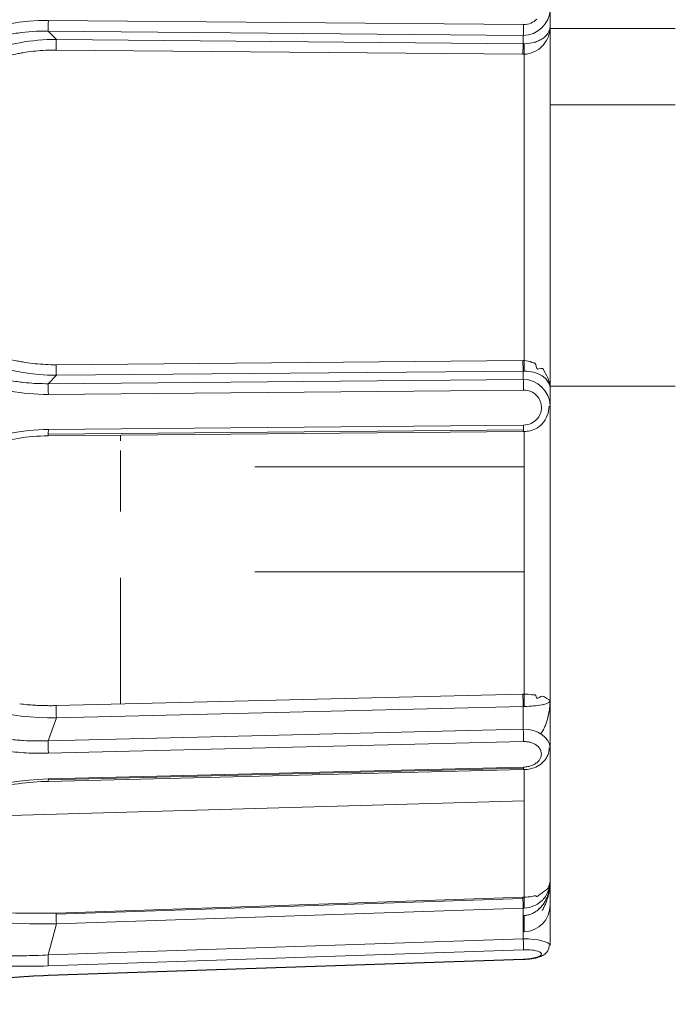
# Model space of a CAD drawing. Extents: x 0 to 283, y -463 to 196.
# Tile 8 of 35: x 150.6 to 152.43, y 104.58 to 107.34. Entities that reach past the tile are written whole.
import ezdxf

# ---------------------------------------------------------------- set-up
doc = ezdxf.new("R2010")
doc.units = 0
doc.layers.get('DEFPOINTS').update_dxf_attribs({"linetype": 'CONTINUOUS'})
doc.layers.add('DIM', color=7, linetype='CONTINUOUS')
doc.layers.add('TANGENT EDGES', color=7, linetype='CONTINUOUS', lineweight=0)
doc.layers.add('VISIBLE', color=255, linetype='CONTINUOUS', lineweight=0)
doc.styles.add('SANSSERIF', font='sanss___.ttf')
doc.dimstyles.new('ISO-25$0', dxfattribs={"dimtxt": 2.5, "dimasz": 2.5, "dimexe": 1.25, "dimexo": 1, "dimgap": 0.6, "dimtad": 1, "dimdec": 1, "dimzin": 9, "dimdsep": 46, "dimtxsty": 'SANSSERIF', "dimcen": 0.75, "dimadec": 1, "dimazin": 0, "dimtfac": 1, "dimtdec": 1, "dimtmove": 0, "dimatfit": 3, "dimfxl": 1, "dimarcsym": 0})

# ---------------------------------------------------------------- blocks, each defined once
blk = doc.blocks.new('*D34')
at = {"layer": 'DEFPOINTS', "color": 0, "transparency": 16777216}
for p in [(153.058, 106.8119), (146.908, 89.1369), (153.058, 68.5976)]:
    blk.add_point(p, dxfattribs=at)
at = {"layer": 'DIM', "color": 0, "lineweight": -2, "transparency": 16777216}
for p, q in [((153.058, 105.8119), (153.058, 67.3476)), ((146.908, 88.1369), (146.908, 67.3476)), ((144.408, 68.5976), (134.2951, 68.5976)), ((153.058, 68.5976), (146.908, 68.5976)), ((155.558, 68.5976), (158.058, 68.5976))]:
    blk.add_line(p, q, dxfattribs=at)
at = {"layer": 'DIM', "color": 0, "transparency": 16777216}
for points in [[(144.408, 69.0142), (144.408, 68.1809), (146.908, 68.5976)], [(155.558, 69.0142), (155.558, 68.1809), (153.058, 68.5976)]]:
    blk.add_solid(points, dxfattribs=at)
at = {"layer": 'DIM', "color": 0, "transparency": 16777216, "insert": (138.1015, 70.487), "char_height": 2.5, "attachment_point": 5, "style": 'SANSSERIF'}
blk.add_mtext('24.6', dxfattribs=at)

msp = doc.modelspace()

# ---------------------------------------------------------------- linework, layer by layer
at = {"layer": 'TANGENT EDGES'}
for p, q in [((152.0088, 107.3226), (150.6809, 107.3344)), ((150.6801, 107.3045), (152.008, 107.2925)), ((150.6801, 107.3045), (150.7034, 107.2811)), ((152.008, 107.2925), (152.008, 107.2693)), ((150.7034, 107.2811), (152.008, 107.2693)), ((152.0106, 107.2693), (152.008, 107.2693)), ((152.0071, 107.2399), (150.7025, 107.2517)), ((152.0106, 107.2399), (152.0071, 107.2399)), ((152.0106, 106.3839), (152.0106, 107.2399)), ((152.433, 107.0987), (152.083, 107.0987)), ((150.7025, 106.3721), (152.0071, 106.3839)), ((152.008, 106.3545), (150.7034, 106.3427)), ((152.008, 106.3545), (152.008, 106.3313)), ((152.008, 106.3545), (152.0106, 106.3545)), ((150.7034, 106.3427), (150.6801, 106.3193)), ((150.6801, 106.3193), (152.008, 106.3313)), ((150.6801, 106.3193), (150.6809, 106.2952)), ((150.6809, 106.2894), (152.0088, 106.3012)), ((152.0086, 106.1901), (150.6807, 106.1781)), ((152.0088, 106.2037), (150.6809, 106.1914)), ((152.0106, 105.7938), (151.258, 105.7938)), ((152.008, 105.4173), (150.7034, 105.3851)), ((150.7034, 105.3851), (150.6801, 105.3213)), ((152.008, 105.3541), (150.6801, 105.3213)), ((152.0088, 105.3191), (150.6809, 105.2865)), ((150.6809, 105.2147), (152.0088, 105.2477)), ((152.0088, 105.2452), (150.6809, 105.2124)), ((152.0106, 105.1535), (152.0106, 105.2408)), ((152.0106, 105.1535), (150.3168, 105.105)), ((152.0106, 104.8842), (152.0106, 105.1535)), ((150.7025, 104.84), (152.0071, 104.8841)), ((150.7026, 104.8367), (152.0071, 104.8808)), ((152.008, 104.8538), (150.7034, 104.8098)), ((152.0106, 104.8331), (152.0106, 104.7873)), ((150.7034, 104.8098), (150.6801, 104.7227)), ((152.008, 104.7675), (150.6801, 104.7227)), ((150.6809, 104.6923), (152.0088, 104.737)), ((150.6801, 104.7227), (150.6809, 104.6923)), ((152.0088, 104.7109), (150.6809, 104.666)), ((150.6809, 104.6653), (150.6809, 104.6653))]:
    msp.add_line(p, q, dxfattribs=at)
for centre, major_axis, ratio, start_param, end_param in [((150.6801, 107.3286), (0.0002, 0.025), 0.033713, 3.403547, 4.945929), ((152.008, 107.3166), (-0.0002, -0.025), 0.033719, 0.261952, 1.814869), ((150.7028, 106.7619), (-0.5261, 0.0615), 0.980084, -1.457874, -1.263151), ((150.7034, 107.257), (0.0002, 0.025), 0.033751, 0.262533, 1.570449), ((152.008, 107.2452), (0.0002, 0.025), 0.03375, 0.261954, 1.783195), ((152.0114, 107.2452), (-0.0006, 0.025), 0.041128, 0.262747, 1.569765), ((152.0114, 107.2452), (0.0006, -0.025), 0.041115, -1.571829, -1.358874), ((152.008, 106.3786), (-0.0002, 0.025), 0.03375, 1.357446, 2.879641), ((152.0114, 106.3786), (-0.0006, -0.025), 0.041115, -1.782722, -0.261863), ((150.7034, 106.3668), (0.0002, -0.025), 0.033749, -1.784849, -0.26197), ((152.008, 106.3072), (0.0002, -0.025), 0.033719, 1.326727, 2.879641), ((152.008, 106.2106), (0.0002, -0.025), 0.033719, 0.000829, 0.611013), ((152.008, 106.2106), (0.0002, -0.025), 0.033719, 0.611013, 1.290966), ((150.6801, 106.1986), (0.0002, -0.025), 0.033719, 0.000087, 0.610795), ((152.008, 105.435), (-0.0006, 0.025), 0.024706, 0.833695, 2.355889), ((152.0114, 105.435), (0, -0.025), 0.048157, -2.306592, -0.785641), ((150.7034, 105.4027), (0.0006, -0.025), 0.024708, -2.308496, -0.785517), ((152.008, 105.3364), (0.0006, -0.025), 0.024692, -4.712998, -3.926838), ((152.0079, 105.3368), (0.0006, -0.0259), 0.024683, 0.816983, 1.556217), ((152.008, 105.2657), (0.0006, -0.025), 0.024686, 0.000305, 0.610833), ((150.6801, 105.233), (0.0006, -0.0251), 0.024684, 0.000779, 0.609003), ((152.008, 104.8603), (-0.0008, 0.025), 0.009043, 0.310249, 0.610516), ((152.008, 104.8603), (-0.0008, 0.025), 0.009043, 0.610516, 1.832443), ((152.0114, 104.8604), (0.0006, -0.025), 0.042289, -2.830924, -1.310065), ((150.7034, 104.8162), (0.0008, -0.025), 0.009043, -2.530277, -1.309365), ((152.008, 104.761), (0.0008, -0.025), 0.009036, 0.27953, 1.832443)]:
    msp.add_ellipse(centre, major_axis=major_axis, ratio=ratio, start_param=start_param, end_param=end_param, dxfattribs=at)
for points, knots in [([(150.1523, 106.8431), (150.1521, 106.9719), (150.2013, 107.0955), (150.3996, 107.2834), (150.5336, 107.335), (150.6809, 107.3344)], [0, 0, 0, 0, 0.5, 0.5, 1, 1, 1, 1]), ([(150.293, 107.1452), (150.2995, 107.1522), (150.306, 107.1588), (150.3123, 107.1649), (150.3155, 107.168), (150.3186, 107.1709), (150.3217, 107.1737), (150.3232, 107.1752), (150.3248, 107.1766), (150.3263, 107.1779), (150.3278, 107.1793), (150.3293, 107.1806), (150.3309, 107.1819), (150.3324, 107.1832), (150.3338, 107.1845), (150.3353, 107.1858), (150.3368, 107.187), (150.3383, 107.1882), (150.3397, 107.1894), (150.3405, 107.19), (150.3412, 107.1906), (150.3419, 107.1912), (150.3426, 107.1918), (150.3433, 107.1924), (150.3441, 107.193), (150.3448, 107.1935), (150.3455, 107.1941), (150.3462, 107.1947), (150.3469, 107.1952), (150.3476, 107.1958), (150.3483, 107.1963), (150.3497, 107.1974), (150.3511, 107.1985), (150.3525, 107.1996), (150.3538, 107.2006), (150.3552, 107.2017), (150.3565, 107.2027), (150.3601, 107.2053), (150.3637, 107.208), (150.3674, 107.2106), (150.3711, 107.2132), (150.3749, 107.2158), (150.3787, 107.2183), (150.3826, 107.2208), (150.3865, 107.2234), (150.3905, 107.2258), (150.3944, 107.2283), (150.3985, 107.2308), (150.4026, 107.2332), (150.4047, 107.2344), (150.4067, 107.2356), (150.4088, 107.2368), (150.4109, 107.2379), (150.4131, 107.2391), (150.4152, 107.2403), (150.4173, 107.2414), (150.4195, 107.2426), (150.4216, 107.2437), (150.4238, 107.2449), (150.426, 107.246), (150.4282, 107.2471), (150.4326, 107.2494), (150.4371, 107.2515), (150.4416, 107.2537), (150.4455, 107.2555), (150.4494, 107.2573), (150.4535, 107.2591), (150.4576, 107.2609), (150.4618, 107.2627), (150.4662, 107.2645), (150.4706, 107.2663), (150.475, 107.268), (150.4797, 107.2698), (150.4843, 107.2715), (150.489, 107.2732), (150.4939, 107.2749), (150.4988, 107.2766), (150.5038, 107.2782), (150.509, 107.2798), (150.5141, 107.2814), (150.5194, 107.283), (150.5248, 107.2845), (150.5356, 107.2875), (150.547, 107.2903), (150.5589, 107.2928), (150.5708, 107.2953), (150.5833, 107.2975), (150.5962, 107.2993), (150.6221, 107.3029), (150.6502, 107.3049), (150.6801, 107.3045)], [0.5, 0.5, 0.5, 0.5, 0.5357143, 0.5357143, 0.5357143, 0.5535714, 0.5535714, 0.5535714, 0.5625, 0.5625, 0.5625, 0.5714286, 0.5714286, 0.5714286, 0.5803571, 0.5803571, 0.5803571, 0.5892857, 0.5892857, 0.5892857, 0.59375, 0.59375, 0.59375, 0.5982143, 0.5982143, 0.5982143, 0.6026786, 0.6026786, 0.6026786, 0.6071429, 0.6071429, 0.6071429, 0.6160714, 0.6160714, 0.6160714, 0.625, 0.625, 0.625, 0.6428571, 0.6428571, 0.6428571, 0.6607143, 0.6607143, 0.6607143, 0.6785714, 0.6785714, 0.6785714, 0.6964286, 0.6964286, 0.6964286, 0.7053571, 0.7053571, 0.7053571, 0.7142857, 0.7142857, 0.7142857, 0.7232143, 0.7232143, 0.7232143, 0.7321429, 0.7321429, 0.7321429, 0.75, 0.75, 0.75, 0.7678571, 0.7678571, 0.7678571, 0.7857143, 0.7857143, 0.7857143, 0.8035714, 0.8035714, 0.8035714, 0.8214286, 0.8214286, 0.8214286, 0.8392857, 0.8392857, 0.8392857, 0.8571429, 0.8571429, 0.8571429, 0.8928571, 0.8928571, 0.8928571, 0.9285714, 0.9285714, 0.9285714, 1, 1, 1, 1]), ([(150.6027, 107.2429), (150.5985, 107.2422), (150.5943, 107.2413), (150.5901, 107.2405), (150.5811, 107.2386), (150.5721, 107.2365), (150.5633, 107.2342), (150.5545, 107.2319), (150.5457, 107.2293), (150.537, 107.2265), (150.5284, 107.2238), (150.5198, 107.2207), (150.5113, 107.2175)], [0.1262014, 0.1262014, 0.1262014, 0.1262014, 0.1428571, 0.1428571, 0.1428571, 0.1785714, 0.1785714, 0.1785714, 0.2142857, 0.2142857, 0.2142857, 0.25, 0.25, 0.25, 0.25]), ([(150.2032, 106.8084), (150.2032, 106.7809), (150.2052, 106.7356), (150.232, 106.6477), (150.2451, 106.6152), (150.2743, 106.5646), (150.2857, 106.5474), (150.3055, 106.5218), (150.3126, 106.5133), (150.3278, 106.4964), (150.3385, 106.4855), (150.4395, 106.3896), (150.5719, 106.342), (150.7034, 106.3427)], [0, 0, 0, 0, 0.25, 0.25, 0.375, 0.375, 0.4375, 0.4375, 0.46875, 0.46875, 0.5, 0.5, 1, 1, 1, 1]), ([(150.6801, 106.3193), (150.6719, 106.3192), (150.659, 106.3192), (150.6325, 106.3207), (150.6226, 106.3215), (150.6059, 106.3234), (150.6001, 106.3241), (150.5879, 106.3259), (150.5786, 106.3274), (150.5595, 106.3309), (150.5437, 106.3344), (150.5198, 106.3409), (150.5077, 106.3445), (150.4955, 106.3486), (150.4874, 106.3515), (150.4861, 106.3519), (150.4243, 106.3753), (150.3858, 106.3998), (150.3471, 106.4281), (150.3373, 106.4362), (150.3267, 106.4454), (150.3238, 106.448), (150.3205, 106.4511), (150.3195, 106.4519), (150.3179, 106.4534), (150.3204, 106.4511), (150.2011, 106.5629), (150.1756, 106.694), (150.1756, 106.7808)], [0, 0, 0, 0, 0.0625, 0.0625, 0.09375, 0.09375, 0.109375, 0.109375, 0.125, 0.125, 0.1875, 0.1875, 0.21875, 0.234375, 0.234375, 0.25, 0.25, 0.375, 0.375, 0.4375, 0.4375, 0.46875, 0.46875, 0.484375, 0.484375, 0.5, 0.5, 1, 1, 1, 1]), ([(150.51, 106.4068), (150.5184, 106.4036), (150.5269, 106.4005), (150.5356, 106.3977), (150.5442, 106.3949), (150.5529, 106.3924), (150.5618, 106.39), (150.5706, 106.3877), (150.5796, 106.3856), (150.5887, 106.3837), (150.5927, 106.3828), (150.5968, 106.382), (150.6009, 106.3813)], [0.75, 0.75, 0.75, 0.75, 0.7857143, 0.7857143, 0.7857143, 0.8214286, 0.8214286, 0.8214286, 0.8571429, 0.8571429, 0.8571429, 0.873172, 0.873172, 0.873172, 0.873172]), ([(150.2032, 105.7561), (150.2032, 105.7324), (150.2052, 105.6938), (150.232, 105.6211), (150.2451, 105.5946), (150.2743, 105.5539), (150.2857, 105.5402), (150.3055, 105.5199), (150.3126, 105.5132), (150.3278, 105.5), (150.3385, 105.4915), (150.4395, 105.4171), (150.5719, 105.3833), (150.7034, 105.3851)], [0, 0, 0, 0, 0.25, 0.25, 0.375, 0.375, 0.4375, 0.4375, 0.46875, 0.46875, 0.5, 0.5, 1, 1, 1, 1]), ([(150.1756, 105.6808), (150.1756, 105.6055), (150.2011, 105.4973), (150.3204, 105.413), (150.3179, 105.4147), (150.3195, 105.4136), (150.3205, 105.4129), (150.3238, 105.4106), (150.3267, 105.4087), (150.3373, 105.4018), (150.3471, 105.3957), (150.3858, 105.3748), (150.4243, 105.3569), (150.4861, 105.3409), (150.4874, 105.3406), (150.4955, 105.3386), (150.5077, 105.3359), (150.5198, 105.3335), (150.5437, 105.3292), (150.5595, 105.3269), (150.5786, 105.3248), (150.5879, 105.3239), (150.6001, 105.3228), (150.6059, 105.3224), (150.6226, 105.3214), (150.6325, 105.3211), (150.659, 105.3206), (150.6719, 105.321), (150.6801, 105.3213)], [-1, -1, -1, -1, -0.5, -0.5, -0.484375, -0.484375, -0.46875, -0.46875, -0.4375, -0.4375, -0.375, -0.375, -0.25, -0.25, -0.234375, -0.234375, -0.21875, -0.1875, -0.1875, -0.125, -0.125, -0.109375, -0.109375, -0.09375, -0.09375, -0.0625, -0.0625, 0, 0, 0, 0]), ([(150.6809, 105.2865), (150.6705, 105.2862), (150.66, 105.2862), (150.6497, 105.2864), (150.6394, 105.2865), (150.6292, 105.2869), (150.619, 105.2875), (150.6088, 105.288), (150.5987, 105.2888), (150.5887, 105.2897), (150.5787, 105.2906), (150.5687, 105.2918), (150.5589, 105.2931), (150.549, 105.2945), (150.5392, 105.296), (150.5295, 105.2977), (150.5198, 105.2995), (150.5102, 105.3014), (150.5006, 105.3036), (150.4911, 105.3057), (150.4816, 105.308), (150.4722, 105.3106)], [0, 0, 0, 0, 0.0357143, 0.0357143, 0.0357143, 0.0714286, 0.0714286, 0.0714286, 0.1071429, 0.1071429, 0.1071429, 0.1428571, 0.1428571, 0.1428571, 0.1785714, 0.1785714, 0.1785714, 0.2142857, 0.2142857, 0.2142857, 0.25, 0.25, 0.25, 0.25]), ([(150.1523, 104.899), (150.1521, 104.965), (150.2013, 105.0404), (150.3996, 105.1685), (150.5336, 105.2106), (150.6809, 105.2147)], [0, 0, 0, 0, 0.5, 0.5, 1, 1, 1, 1]), ([(150.2032, 104.9868), (150.2032, 104.9732), (150.2052, 104.9515), (150.232, 104.9136), (150.2451, 104.9001), (150.2743, 104.8802), (150.2857, 104.8736), (150.3055, 104.8642), (150.3126, 104.8611), (150.3278, 104.855), (150.3385, 104.8512), (150.4395, 104.8183), (150.5719, 104.8074), (150.7034, 104.8098)], [0, 0, 0, 0, 0.25, 0.25, 0.375, 0.375, 0.4375, 0.4375, 0.46875, 0.46875, 0.5, 0.5, 1, 1, 1, 1]), ([(150.1756, 104.8839), (150.1756, 104.8404), (150.2011, 104.7839), (150.3204, 104.7496), (150.3179, 104.7504), (150.3195, 104.7499), (150.3205, 104.7496), (150.3238, 104.7487), (150.3267, 104.7479), (150.3373, 104.7452), (150.3471, 104.7428), (150.3858, 104.7349), (150.4243, 104.7285), (150.4861, 104.724), (150.4874, 104.7239), (150.4955, 104.7234), (150.5077, 104.7227), (150.5198, 104.7221), (150.5437, 104.7212), (150.5595, 104.7208), (150.5786, 104.7206), (150.5879, 104.7206), (150.6001, 104.7206), (150.6059, 104.7206), (150.6226, 104.7208), (150.6325, 104.721), (150.659, 104.7217), (150.6719, 104.7222), (150.6801, 104.7227)], [-1, -1, -1, -1, -0.5, -0.5, -0.484375, -0.484375, -0.46875, -0.46875, -0.4375, -0.4375, -0.375, -0.375, -0.25, -0.25, -0.234375, -0.234375, -0.21875, -0.1875, -0.1875, -0.125, -0.125, -0.109375, -0.109375, -0.09375, -0.09375, -0.0625, -0.0625, 0, 0, 0, 0]), ([(150.7025, 104.84), (150.7015, 104.84), (150.7003, 104.84), (150.699, 104.8399), (150.6978, 104.8399), (150.6964, 104.8399), (150.695, 104.8398), (150.6935, 104.8398), (150.692, 104.8397), (150.6903, 104.8397), (150.6887, 104.8397), (150.6869, 104.8396), (150.6851, 104.8396), (150.6832, 104.8395), (150.6813, 104.8395), (150.6792, 104.8394), (150.6772, 104.8394), (150.6751, 104.8394), (150.6728, 104.8393), (150.6684, 104.8393), (150.6635, 104.8392), (150.6583, 104.8391), (150.653, 104.8391), (150.6474, 104.8391), (150.6414, 104.8391), (150.6294, 104.8391), (150.6158, 104.8392), (150.6009, 104.8396)], [-1, -1, -1, -1, -0.9910714, -0.9910714, -0.9910714, -0.9821429, -0.9821429, -0.9821429, -0.9732143, -0.9732143, -0.9732143, -0.9642857, -0.9642857, -0.9642857, -0.9553571, -0.9553571, -0.9553571, -0.9464286, -0.9464286, -0.9464286, -0.9285714, -0.9285714, -0.9285714, -0.9107143, -0.9107143, -0.9107143, -0.875, -0.875, -0.875, -0.875])]:
    msp.add_open_spline(points, degree=3, knots=knots, dxfattribs=at)
for points in [[(150.4718, 106.1509), (150.5364, 106.1763), (150.607, 106.1904), (150.6809, 106.1914)], [(150.4718, 104.6495), (150.5364, 104.6574), (150.607, 104.6634), (150.6809, 104.666)]]:
    msp.add_open_spline(points, degree=3, dxfattribs=at)
at = {"layer": 'VISIBLE'}
for p, q in [((152.083, 107.3165), (152.083, 107.3645)), ((152.0829, 107.3179), (152.083, 107.3165)), ((152.083, 106.8119), (152.083, 107.3165)), ((152.083, 107.3119), (152.433, 107.3119)), ((152.083, 106.3073), (152.083, 106.8119)), ((152.0106, 106.3839), (152.0071, 106.3839)), ((152.0324, 106.3788), (152.0354, 106.3778)), ((152.0354, 106.3778), (152.0386, 106.3771)), ((152.0431, 106.3726), (152.0439, 106.3672)), ((152.052, 106.3607), (152.0571, 106.362)), ((152.0571, 106.362), (152.061, 106.362)), ((152.066, 106.3565), (152.0738, 106.3409)), ((152.083, 106.3119), (152.433, 106.3119)), ((152.083, 106.3073), (152.083, 106.2592)), ((152.083, 106.2592), (152.0829, 106.2568)), ((152.083, 105.4333), (152.083, 106.2592)), ((152.0082, 106.1856), (150.6803, 106.1736)), ((150.6803, 106.1736), (150.6803, 106.1736)), ((150.883, 106.16), (150.883, 106.1754)), ((152.0082, 106.1856), (152.0082, 106.1856)), ((152.0106, 105.4518), (152.0106, 106.1856)), ((150.883, 105.9618), (150.883, 106.1326)), ((151.258, 106.0869), (152.0106, 106.0869)), ((150.883, 105.9618), (150.883, 105.9618)), ((150.883, 105.424), (150.883, 105.7765)), ((150.7025, 105.4195), (152.0071, 105.4518)), ((152.0106, 105.4518), (152.0071, 105.4518)), ((152.0324, 105.45), (152.0354, 105.4499)), ((152.0354, 105.4499), (152.0386, 105.4501)), ((152.0431, 105.4477), (152.0439, 105.4438)), ((152.052, 105.4416), (152.0571, 105.4447)), ((152.0571, 105.4447), (152.061, 105.4464)), ((152.061, 105.4464), (152.066, 105.4452)), ((152.066, 105.4452), (152.0738, 105.4396)), ((152.0106, 105.4174), (152.008, 105.4173)), ((152.008, 105.3541), (152.008, 105.4173)), ((152.0738, 105.4396), (152.0805, 105.4361)), ((152.0805, 105.4361), (152.083, 105.4333)), ((152.083, 104.9287), (152.083, 105.4333)), ((152.0757, 105.3815), (152.0808, 105.4054)), ((152.0086, 105.2407), (150.6807, 105.2079)), ((152.0805, 104.9163), (152.0818, 104.9203)), ((152.0818, 104.9203), (152.083, 104.9287)), ((152.083, 104.8623), (152.083, 104.9287)), ((152.052, 104.8897), (152.0571, 104.8936)), ((152.0571, 104.8936), (152.061, 104.8968)), ((152.061, 104.8968), (152.066, 104.9002)), ((152.066, 104.9002), (152.0738, 104.906)), ((152.0106, 104.8842), (152.0071, 104.8841)), ((152.0324, 104.8862), (152.0354, 104.8869)), ((152.0354, 104.8869), (152.0386, 104.8879)), ((152.0386, 104.8879), (152.0431, 104.8884)), ((152.0431, 104.8884), (152.0439, 104.887)), ((152.0106, 104.8539), (152.008, 104.8538)), ((152.008, 104.7675), (152.008, 104.8538)), ((152.0438, 104.8458), (152.0439, 104.846)), ((152.052, 104.8529), (152.0538, 104.8541)), ((152.083, 104.8623), (152.083, 104.7494)), ((152.0106, 104.8331), (152.008, 104.833)), ((152.0106, 104.8151), (152.008, 104.815)), ((152.0106, 104.7873), (152.008, 104.7872)), ((152.0088, 104.7101), (150.6809, 104.6653)), ((150.6809, 104.6653), (150.6809, 104.6653)), ((150.6809, 104.6653), (150.6809, 104.6653))]:
    msp.add_line(p, q, dxfattribs=at)
msp.add_arc((152.008, 104.8623), 0.075, 272, 0, dxfattribs=at)
for centre, major_axis, ratio, start_param, end_param in [((150.7032, 106.7575), (-0.5296, 0.0669), 0.980632, -1.254709, -1.069344), ((150.7034, 107.257), (-0.0002, -0.0249), 0.033749, -1.569446, -1.355122), ((150.6801, 106.2952), (0.0002, -0.0241), 0.033726, 1.328304, 1.57013), ((150.6801, 106.1986), (0.0002, -0.025), 0.033719, 0.610432, 1.281013), ((150.6801, 105.3036), (-0.0006, 0.0249), 0.024688, 4.710999, 5.498105), ((150.6805, 105.2997), (-0.0004, 0.0173), 0.017545, 3.844132, 4.942992), ((152.008, 105.2657), (0.0006, -0.025), 0.024684, 0.610665, 0.767214), ((150.6801, 105.233), (0.0006, -0.0251), 0.024684, 0.612828, 0.758285), ((151.8819, 104.9194), (0.2003, 0.0236), 0.780369, 6.05193, 6.192273), ((151.9032, 104.9323), (0.1791, -0.016), 0.790382, -0.206966, -0.069053), ((150.6973, 105.0116), (-0.5028, -0.0232), 0.339956, 1.173364, 1.362189), ((150.7034, 104.8162), (-0.0008, 0.025), 0.009043, 0.309553, 0.610216), ((150.7034, 104.8165), (-0.0008, 0.0247), 0.009043, 0.306834, 0.611838), ((150.7034, 104.8162), (-0.0008, 0.025), 0.009043, 0.610516, 1.832411), ((152.0114, 104.8087), (-0.001, 0.025), 0.025094, -0.212955, 1.307901)]:
    msp.add_ellipse(centre, major_axis=major_axis, ratio=ratio, start_param=start_param, end_param=end_param, dxfattribs=at)
for points, knots in [([(152.083, 107.3646), (152.083, 107.3645), (152.083, 107.3645), (152.0829, 107.3266), (152.0472, 107.2922), (152.008, 107.2925)], [-0.5002152, -0.5002152, -0.5002152, -0.5002152, -0.5, -0.5, 0, 0, 0, 0]), ([(152.083, 107.3165), (152.083, 107.2973), (152.0635, 107.2846), (152.0598, 107.2822), (152.0544, 107.279), (152.0473, 107.2758), (152.0434, 107.2744), (152.031, 107.2709), (152.0215, 107.2695), (152.0106, 107.2693)], [-1, -1, -1, -1, -0.5, -0.5, -0.375, -0.375, -0.25, -0.25, 0, 0, 0, 0]), ([(152.0106, 107.2399), (152.0281, 107.2403), (152.049, 107.2502), (152.0661, 107.2672), (152.0717, 107.2747), (152.0759, 107.2839)], [0, 0, 0, 0, 0.5, 0.5, 0.7491661, 0.7491661, 0.7491661, 0.7491661]), ([(150.7025, 107.2517), (150.6831, 107.2516), (150.664, 107.2507), (150.6452, 107.2488), (150.6359, 107.2479), (150.6266, 107.2467), (150.6174, 107.2453), (150.6125, 107.2446), (150.6076, 107.2438), (150.6027, 107.2429)], [0, 0, 0, 0, 0.0714286, 0.0714286, 0.0714286, 0.1071429, 0.1071429, 0.1071429, 0.1262014, 0.1262014, 0.1262014, 0.1262014]), ([(150.6009, 106.3813), (150.606, 106.3804), (150.6111, 106.3795), (150.6162, 106.3787), (150.6255, 106.3773), (150.6348, 106.3761), (150.6443, 106.3752), (150.6633, 106.3732), (150.6827, 106.3722), (150.7025, 106.3721)], [0.873172, 0.873172, 0.873172, 0.873172, 0.8928571, 0.8928571, 0.8928571, 0.9285714, 0.9285714, 0.9285714, 1, 1, 1, 1]), ([(152.083, 106.3073), (152.083, 106.3169), (152.0774, 106.3259), (152.0695, 106.3344), (152.0669, 106.3366), (152.0638, 106.3389), (152.0629, 106.3395), (152.0615, 106.3405), (152.063, 106.3396), (152.0509, 106.3474), (152.0447, 106.3492), (152.0293, 106.353), (152.0205, 106.3542), (152.0106, 106.3545)], [0, 0, 0, 0, 0.25, 0.25, 0.375, 0.375, 0.4375, 0.4375, 0.5, 0.5, 0.75, 0.75, 1, 1, 1, 1]), ([(152.0805, 106.3246), (152.0812, 106.322), (152.0813, 106.3218), (152.0824, 106.316), (152.083, 106.3121), (152.083, 106.3073)], [-0.125, -0.125, -0.125, -0.125, -0.0625, -0.0625, 0, 0, 0, 0]), ([(152.0428, 106.2885), (152.0388, 106.2921), (152.0376, 106.2942), (152.0167, 106.3019), (152.0091, 106.3012), (152.0088, 106.3012)], [0.7500264, 0.7500264, 0.7500264, 0.7500264, 0.875, 0.875, 1, 1, 1, 1]), ([(152.0586, 106.2548), (152.0579, 106.271), (152.0508, 106.2813), (152.0428, 106.2885), (152.0428, 106.2885), (152.0428, 106.2885)], [0.5000049, 0.5000049, 0.5000049, 0.5000049, 0.75, 0.75, 0.7500264, 0.7500264, 0.7500264, 0.7500264]), ([(152.0805, 106.2569), (152.0802, 106.2478), (152.0784, 106.2386), (152.0719, 106.2217), (152.0671, 106.2139), (152.0557, 106.2017), (152.0494, 106.1969), (152.0362, 106.1902), (152.0293, 106.1881), (152.0177, 106.186), (152.0129, 106.1856), (152.0082, 106.1856)], [0, 0, 0, 0, 0.01113127, 0.01113127, 0.02192725, 0.02192725, 0.03123131, 0.03123131, 0.03969388, 0.03969388, 0.04538229, 0.04538229, 0.04538229, 0.04538229]), ([(152.0456, 106.2197), (152.0456, 106.2197), (152.0456, 106.2198), (152.0545, 106.2291), (152.0592, 106.2386), (152.0586, 106.2548)], [0.2499715, 0.2499715, 0.2499715, 0.2499715, 0.25, 0.25, 0.5000049, 0.5000049, 0.5000049, 0.5000049]), ([(150.6803, 106.1736), (150.624, 106.1731), (150.5671, 106.1637), (150.4592, 106.1292), (150.4067, 106.1033), (150.3397, 106.0551), (150.3197, 106.0382), (150.3015, 106.0198)], [0, 0, 0, 0, 0.0675329, 0.0675329, 0.1362271, 0.1362271, 0.1682685, 0.1682685, 0.1682685, 0.1682685]), ([(150.7025, 105.4195), (150.7015, 105.4195), (150.7003, 105.4195), (150.699, 105.4195), (150.6978, 105.4195), (150.6964, 105.4195), (150.695, 105.4195), (150.6935, 105.4194), (150.692, 105.4194), (150.6903, 105.4194), (150.6887, 105.4194), (150.6869, 105.4194), (150.6851, 105.4194), (150.6832, 105.4194), (150.6813, 105.4194), (150.6792, 105.4195), (150.6772, 105.4195), (150.6751, 105.4195), (150.6728, 105.4195), (150.6684, 105.4196), (150.6635, 105.4197), (150.6583, 105.4199), (150.653, 105.4201), (150.6474, 105.4204), (150.6414, 105.4208), (150.6294, 105.4215), (150.6158, 105.4226), (150.6009, 105.4244)], [0, 0, 0, 0, 0.0089286, 0.0089286, 0.0089286, 0.0178571, 0.0178571, 0.0178571, 0.0267857, 0.0267857, 0.0267857, 0.0357143, 0.0357143, 0.0357143, 0.0446429, 0.0446429, 0.0446429, 0.0535714, 0.0535714, 0.0535714, 0.0714286, 0.0714286, 0.0714286, 0.0892857, 0.0892857, 0.0892857, 0.125, 0.125, 0.125, 0.125]), ([(152.083, 105.4333), (152.083, 105.4297), (152.0774, 105.4267), (152.0695, 105.4238), (152.0669, 105.4231), (152.0638, 105.4224), (152.0629, 105.4222), (152.0615, 105.4219), (152.063, 105.4222), (152.0509, 105.4199), (152.0447, 105.4196), (152.0293, 105.4179), (152.0205, 105.4174), (152.0106, 105.4174)], [0, 0, 0, 0, 0.25, 0.25, 0.375, 0.375, 0.4375, 0.4375, 0.5, 0.5, 0.75, 0.75, 1, 1, 1, 1]), ([(152.083, 105.4333), (152.083, 105.426), (152.0825, 105.4188), (152.0817, 105.412), (152.0813, 105.4086), (152.0808, 105.4053), (152.0803, 105.4021), (152.0798, 105.3989), (152.0792, 105.3958), (152.0786, 105.3928), (152.0779, 105.3899), (152.0772, 105.3871), (152.0765, 105.3844), (152.0758, 105.3817), (152.0751, 105.3792), (152.0744, 105.3768), (152.0736, 105.3744), (152.0729, 105.3722), (152.0721, 105.3701), (152.0714, 105.368), (152.0706, 105.366), (152.0699, 105.3642), (152.0692, 105.3624), (152.0684, 105.3608), (152.0677, 105.3592), (152.0671, 105.3577), (152.0664, 105.3563), (152.0658, 105.355), (152.0651, 105.3538), (152.0646, 105.3526), (152.064, 105.3516), (152.0635, 105.3506), (152.063, 105.3497), (152.0625, 105.3489), (152.0623, 105.3485), (152.0621, 105.3481), (152.0619, 105.3478), (152.0617, 105.3475), (152.0615, 105.3472), (152.0614, 105.3469), (152.0613, 105.3467), (152.0612, 105.3466), (152.0611, 105.3465), (152.061, 105.3464), (152.061, 105.3462), (152.0609, 105.3461), (152.0608, 105.3459), (152.0606, 105.3457), (152.0605, 105.3455)], [-1, -1, -1, -1, -0.9285714, -0.9285714, -0.9285714, -0.8928571, -0.8928571, -0.8928571, -0.8571429, -0.8571429, -0.8571429, -0.8214286, -0.8214286, -0.8214286, -0.7857143, -0.7857143, -0.7857143, -0.75, -0.75, -0.75, -0.7142857, -0.7142857, -0.7142857, -0.6785714, -0.6785714, -0.6785714, -0.6428571, -0.6428571, -0.6428571, -0.6071429, -0.6071429, -0.6071429, -0.5714286, -0.5714286, -0.5714286, -0.5535714, -0.5535714, -0.5535714, -0.5357143, -0.5357143, -0.5357143, -0.5267857, -0.5267857, -0.5267857, -0.5178571, -0.5178571, -0.5178571, -0.5, -0.5, -0.5, -0.5]), ([(152.0808, 105.4054), (152.081, 105.4063), (152.0811, 105.4072), (152.0812, 105.4082), (152.0818, 105.4122), (152.0822, 105.4163), (152.0825, 105.4205), (152.0828, 105.4248), (152.083, 105.429), (152.083, 105.4333)], [0.880692, 0.880692, 0.880692, 0.880692, 0.8928571, 0.8928571, 0.8928571, 0.9464286, 0.9464286, 0.9464286, 1, 1, 1, 1]), ([(152.0576, 105.3417), (152.0582, 105.3426), (152.0588, 105.3434), (152.0594, 105.3444), (152.0605, 105.346), (152.061, 105.3468), (152.0615, 105.3477), (152.0625, 105.3493), (152.0635, 105.3511), (152.0646, 105.3531), (152.0656, 105.3551), (152.0667, 105.3573), (152.0677, 105.3596), (152.0688, 105.3619), (152.0699, 105.3645), (152.0709, 105.3672), (152.072, 105.3699), (152.073, 105.3728), (152.074, 105.3759), (152.0746, 105.3777), (152.0751, 105.3795), (152.0757, 105.3815)], [0.4761639, 0.4761639, 0.4761639, 0.4761639, 0.4910714, 0.4910714, 0.4910714, 0.5178571, 0.5178571, 0.5178571, 0.5714286, 0.5714286, 0.5714286, 0.625, 0.625, 0.625, 0.6785714, 0.6785714, 0.6785714, 0.7321429, 0.7321429, 0.7321429, 0.7636508, 0.7636508, 0.7636508, 0.7636508]), ([(152.008, 105.3541), (152.0473, 105.3547), (152.083, 105.3297), (152.083, 105.3018), (152.083, 105.3017), (152.083, 105.3015)], [-1, -1, -1, -1, -0.5, -0.5, -0.4974873, -0.4974873, -0.4974873, -0.4974873]), ([(152.0428, 105.3103), (152.0415, 105.3111), (152.0401, 105.3119), (152.0387, 105.3127), (152.0373, 105.3134), (152.0358, 105.3141), (152.0343, 105.3147), (152.0328, 105.3153), (152.0313, 105.3159), (152.0297, 105.3164), (152.0282, 105.3169), (152.0265, 105.3173), (152.0249, 105.3176), (152.0232, 105.318), (152.0215, 105.3183), (152.0198, 105.3185), (152.018, 105.3187), (152.0162, 105.3189), (152.0144, 105.319), (152.0126, 105.3191), (152.0107, 105.3191), (152.0088, 105.3191)], [0.75, 0.75, 0.75, 0.75, 0.7857143, 0.7857143, 0.7857143, 0.8214286, 0.8214286, 0.8214286, 0.8571429, 0.8571429, 0.8571429, 0.8928571, 0.8928571, 0.8928571, 0.9285714, 0.9285714, 0.9285714, 0.9642857, 0.9642857, 0.9642857, 1, 1, 1, 1]), ([(152.0586, 105.2856), (152.0585, 105.287), (152.0583, 105.2884), (152.0581, 105.2897), (152.0578, 105.2911), (152.0574, 105.2924), (152.057, 105.2937), (152.0565, 105.2949), (152.0559, 105.2962), (152.0553, 105.2974), (152.0546, 105.2986), (152.0539, 105.2998), (152.053, 105.3009), (152.0522, 105.3021), (152.0512, 105.3032), (152.0502, 105.3042), (152.0492, 105.3053), (152.048, 105.3063), (152.0468, 105.3074), (152.0456, 105.3084), (152.0442, 105.3093), (152.0428, 105.3103)], [0.5, 0.5, 0.5, 0.5, 0.5357143, 0.5357143, 0.5357143, 0.5714286, 0.5714286, 0.5714286, 0.6071429, 0.6071429, 0.6071429, 0.6428571, 0.6428571, 0.6428571, 0.6785714, 0.6785714, 0.6785714, 0.7142857, 0.7142857, 0.7142857, 0.75, 0.75, 0.75, 0.75]), ([(152.0805, 105.3016), (152.0805, 105.2947), (152.0791, 105.2877), (152.0739, 105.2747), (152.07, 105.2685), (152.0604, 105.2581), (152.0546, 105.2537), (152.0421, 105.247), (152.0353, 105.2446), (152.0219, 105.2416), (152.0152, 105.2409), (152.0086, 105.2407)], [0, 0, 0, 0, 0.0094678, 0.0094678, 0.01892119, 0.01892119, 0.02789745, 0.02789745, 0.03653869, 0.03653869, 0.04449468, 0.04449468, 0.04449468, 0.04449468]), ([(152.0456, 105.2599), (152.047, 105.2609), (152.0482, 105.262), (152.0493, 105.263), (152.0498, 105.2636), (152.0504, 105.2641), (152.0509, 105.2647), (152.0514, 105.2652), (152.0519, 105.2658), (152.0523, 105.2664), (152.0532, 105.2675), (152.054, 105.2687), (152.0548, 105.2699), (152.0555, 105.271), (152.0561, 105.2723), (152.0566, 105.2735), (152.0571, 105.2748), (152.0575, 105.2761), (152.0579, 105.2774), (152.0582, 105.2787), (152.0584, 105.28), (152.0585, 105.2814), (152.0586, 105.2828), (152.0587, 105.2842), (152.0586, 105.2856)], [0.25, 0.25, 0.25, 0.25, 0.2857143, 0.2857143, 0.2857143, 0.3035714, 0.3035714, 0.3035714, 0.3214286, 0.3214286, 0.3214286, 0.3571429, 0.3571429, 0.3571429, 0.3928571, 0.3928571, 0.3928571, 0.4285714, 0.4285714, 0.4285714, 0.4642857, 0.4642857, 0.4642857, 0.5, 0.5, 0.5, 0.5]), ([(152.0088, 105.2477), (152.0109, 105.2478), (152.013, 105.2479), (152.015, 105.2482), (152.017, 105.2484), (152.0189, 105.2487), (152.0208, 105.249), (152.0227, 105.2494), (152.0246, 105.2498), (152.0264, 105.2503), (152.0282, 105.2508), (152.0299, 105.2514), (152.0316, 105.2521), (152.0333, 105.2527), (152.035, 105.2535), (152.0366, 105.2542), (152.0382, 105.255), (152.0398, 105.2559), (152.0413, 105.2569), (152.0428, 105.2578), (152.0442, 105.2588), (152.0456, 105.2599)], [0, 0, 0, 0, 0.0357143, 0.0357143, 0.0357143, 0.0714286, 0.0714286, 0.0714286, 0.1071429, 0.1071429, 0.1071429, 0.1428571, 0.1428571, 0.1428571, 0.1785714, 0.1785714, 0.1785714, 0.2142857, 0.2142857, 0.2142857, 0.25, 0.25, 0.25, 0.25]), ([(150.6807, 105.2079), (150.6249, 105.2065), (150.5684, 105.1988), (150.461, 105.1728), (150.4086, 105.1539), (150.3185, 105.1086), (150.2795, 105.0816), (150.2394, 105.0437), (150.23, 105.0336), (150.2216, 105.0235)], [0, 0, 0, 0, 0.0670068, 0.0670068, 0.1355273, 0.1355273, 0.2018919, 0.2018919, 0.2253039, 0.2253039, 0.2253039, 0.2253039]), ([(152.083, 104.9287), (152.083, 104.9128), (152.0774, 104.8987), (152.0695, 104.8852), (152.0669, 104.8819), (152.0638, 104.8782), (152.0629, 104.8772), (152.0615, 104.8757), (152.063, 104.8771), (152.0509, 104.8655), (152.0447, 104.863), (152.0293, 104.8563), (152.0205, 104.8543), (152.0106, 104.8539)], [0, 0, 0, 0, 0.25, 0.25, 0.375, 0.375, 0.4375, 0.4375, 0.5, 0.5, 0.75, 0.75, 1, 1, 1, 1]), ([(152.083, 104.9287), (152.083, 104.9219), (152.0825, 104.9152), (152.0817, 104.9088), (152.0813, 104.9056), (152.0808, 104.9025), (152.0803, 104.8995), (152.0798, 104.8965), (152.0792, 104.8936), (152.0786, 104.8909), (152.0779, 104.8881), (152.0772, 104.8855), (152.0765, 104.883), (152.0758, 104.8805), (152.0751, 104.8782), (152.0744, 104.876), (152.0736, 104.8737), (152.0729, 104.8716), (152.0721, 104.8697), (152.0714, 104.8678), (152.0706, 104.8659), (152.0699, 104.8643), (152.0692, 104.8626), (152.0684, 104.861), (152.0677, 104.8596), (152.0671, 104.8582), (152.0664, 104.8569), (152.0658, 104.8557), (152.0651, 104.8545), (152.0646, 104.8535), (152.064, 104.8525), (152.0635, 104.8516), (152.063, 104.8507), (152.0625, 104.85), (152.0623, 104.8497), (152.0621, 104.8493), (152.0619, 104.849), (152.0617, 104.8487), (152.0615, 104.8484), (152.0614, 104.8482), (152.0613, 104.848), (152.0612, 104.8479), (152.0611, 104.8478), (152.061, 104.8477), (152.061, 104.8476), (152.0609, 104.8475), (152.0608, 104.8472), (152.0606, 104.8471), (152.0605, 104.8469)], [-1, -1, -1, -1, -0.9285714, -0.9285714, -0.9285714, -0.8928571, -0.8928571, -0.8928571, -0.8571429, -0.8571429, -0.8571429, -0.8214286, -0.8214286, -0.8214286, -0.7857143, -0.7857143, -0.7857143, -0.75, -0.75, -0.75, -0.7142857, -0.7142857, -0.7142857, -0.6785714, -0.6785714, -0.6785714, -0.6428571, -0.6428571, -0.6428571, -0.6071429, -0.6071429, -0.6071429, -0.5714286, -0.5714286, -0.5714286, -0.5535714, -0.5535714, -0.5535714, -0.5357143, -0.5357143, -0.5357143, -0.5267857, -0.5267857, -0.5267857, -0.5178571, -0.5178571, -0.5178571, -0.5, -0.5, -0.5, -0.5]), ([(152.0759, 104.8875), (152.075, 104.8851), (152.0741, 104.8828), (152.0731, 104.8807), (152.0721, 104.8785), (152.0711, 104.8764), (152.07, 104.8744), (152.069, 104.8725), (152.0679, 104.8706), (152.0669, 104.8689), (152.0658, 104.8672), (152.0647, 104.8655), (152.0636, 104.864), (152.0625, 104.8625), (152.0614, 104.8611), (152.0604, 104.8598), (152.059, 104.858), (152.0575, 104.8564), (152.056, 104.8548), (152.0545, 104.8533), (152.053, 104.8518), (152.0514, 104.8504), (152.0499, 104.849), (152.0483, 104.8477), (152.0467, 104.8465), (152.0451, 104.8452), (152.0434, 104.8441), (152.0418, 104.8431), (152.0402, 104.8421), (152.0385, 104.8411), (152.0369, 104.8403)], [-0.75, -0.75, -0.75, -0.75, -0.7, -0.7, -0.7, -0.65, -0.65, -0.65, -0.6, -0.6, -0.6, -0.55, -0.55, -0.55, -0.5, -0.5, -0.5, -0.45, -0.45, -0.45, -0.4, -0.4, -0.4, -0.35, -0.35, -0.35, -0.3, -0.3, -0.3, -0.2508387, -0.2508387, -0.2508387, -0.2508387]), ([(152.0369, 104.8403), (152.0369, 104.8402), (152.0368, 104.8402), (152.0368, 104.8402), (152.0351, 104.8393), (152.0334, 104.8385), (152.0316, 104.8378), (152.0299, 104.8371), (152.0281, 104.8364), (152.0264, 104.8359), (152.0246, 104.8353), (152.0229, 104.8349), (152.0211, 104.8345), (152.0193, 104.8341), (152.0176, 104.8338), (152.0158, 104.8335), (152.0141, 104.8333), (152.0123, 104.8332), (152.0106, 104.8331)], [-0.2508387, -0.2508387, -0.2508387, -0.2508387, -0.25, -0.25, -0.25, -0.2, -0.2, -0.2, -0.15, -0.15, -0.15, -0.1, -0.1, -0.1, -0.05, -0.05, -0.05, 0, 0, 0, 0]), ([(152.008, 104.7675), (152.0473, 104.7683), (152.083, 104.7595), (152.083, 104.7493), (152.083, 104.7493), (152.083, 104.7493)], [-1, -1, -1, -1, -0.5, -0.5, -0.4996055, -0.4996055, -0.4996055, -0.4996055]), ([(152.0805, 104.7493), (152.0805, 104.7459), (152.0798, 104.7423), (152.0774, 104.736), (152.0757, 104.7331), (152.0714, 104.7277), (152.0687, 104.7254), (152.0621, 104.7209), (152.0581, 104.7189), (152.0503, 104.7161), (152.0467, 104.715), (152.036, 104.7125), (152.0281, 104.7114), (152.0164, 104.7105), (152.0126, 104.7103), (152.0088, 104.7101)], [0, 0, 0, 0, 0.0047381, 0.0047381, 0.00942629, 0.00942629, 0.01483533, 0.01483533, 0.02193741, 0.02193741, 0.02735538, 0.02735538, 0.03705517, 0.03705517, 0.04161245, 0.04161245, 0.04161245, 0.04161245]), ([(152.0805, 104.7493), (152.0805, 104.7459), (152.0798, 104.7423), (152.0774, 104.736), (152.0757, 104.7331), (152.0714, 104.7277), (152.0687, 104.7254), (152.0621, 104.7209), (152.0581, 104.7189), (152.0503, 104.7161), (152.0467, 104.715), (152.036, 104.7125), (152.0282, 104.7114), (152.0164, 104.7105), (152.0126, 104.7103), (152.0088, 104.7101)], [0, 0, 0, 0, 0.00473743, 0.00473743, 0.00942484, 0.00942484, 0.01482912, 0.01482912, 0.02192177, 0.02192177, 0.02733132, 0.02733132, 0.03702446, 0.03702446, 0.04159472, 0.04159472, 0.04159472, 0.04159472]), ([(152.0428, 104.7347), (152.0388, 104.7355), (152.0376, 104.736), (152.0167, 104.7374), (152.0091, 104.737), (152.0088, 104.737)], [0.7500264, 0.7500264, 0.7500264, 0.7500264, 0.875, 0.875, 1, 1, 1, 1]), ([(152.0586, 104.7262), (152.0579, 104.7305), (152.0508, 104.733), (152.0428, 104.7347), (152.0428, 104.7347), (152.0428, 104.7347)], [0.5000049, 0.5000049, 0.5000049, 0.5000049, 0.75, 0.75, 0.7500264, 0.7500264, 0.7500264, 0.7500264]), ([(152.0456, 104.7163), (152.0456, 104.7163), (152.0456, 104.7163), (152.0545, 104.7191), (152.0592, 104.7219), (152.0586, 104.7262)], [0.2499715, 0.2499715, 0.2499715, 0.2499715, 0.25, 0.25, 0.5000049, 0.5000049, 0.5000049, 0.5000049]), ([(150.6809, 104.6653), (150.6235, 104.6634), (150.5655, 104.659), (150.455, 104.6473), (150.4012, 104.6397), (150.3082, 104.6237), (150.2677, 104.6151), (150.2095, 104.6016), (150.1886, 104.596), (150.1707, 104.5907), (150.1668, 104.5894), (150.1635, 104.5882), (150.1628, 104.588), (150.1628, 104.588)], [0, 0, 0, 0, 0.068887, 0.068887, 0.139386, 0.139386, 0.2079738, 0.2079738, 0.2681483, 0.2681483, 0.2919707, 0.2919707, 0.3033401, 0.3033401, 0.3033401, 0.3033401])]:
    msp.add_open_spline(points, degree=3, knots=knots, dxfattribs=at)
for points in [[(152.0088, 107.3226), (152.0246, 107.3227), (152.0368, 107.3289), (152.0456, 107.338)], [(152.081, 107.299), (152.0823, 107.3044), (152.083, 107.3103), (152.083, 107.3165)], [(152.0759, 107.2839), (152.078, 107.2885), (152.0798, 107.2935), (152.081, 107.299)], [(152.0106, 106.3839), (152.0175, 106.3836), (152.0253, 106.3823), (152.0324, 106.3788)], [(152.0386, 106.3771), (152.0408, 106.3765), (152.0427, 106.3754), (152.0431, 106.3726)], [(152.0439, 106.3672), (152.0446, 106.3628), (152.0462, 106.3588), (152.052, 106.3607)], [(152.061, 106.362), (152.063, 106.3614), (152.0643, 106.3596), (152.066, 106.3565)], [(150.6809, 106.2894), (150.608, 106.2891), (150.5372, 106.3024), (150.4725, 106.3272)], [(152.008, 106.3313), (152.0472, 106.3316), (152.083, 106.2971), (152.083, 106.2592)], [(152.0738, 106.3409), (152.0757, 106.3371), (152.0789, 106.3298), (152.0805, 106.3246)], [(152.0088, 106.2037), (152.0246, 106.204), (152.0368, 106.2104), (152.0456, 106.2197)], [(152.0106, 105.4518), (152.0175, 105.4518), (152.0253, 105.4514), (152.0324, 105.45)], [(152.0386, 105.4501), (152.0408, 105.4501), (152.0427, 105.4497), (152.0431, 105.4477)], [(152.0439, 105.4438), (152.0446, 105.4406), (152.0462, 105.438), (152.052, 105.4416)], [(152.0738, 104.906), (152.0757, 104.908), (152.0789, 104.9126), (152.0805, 104.9163)], [(152.0739, 104.8833), (152.0758, 104.8879), (152.079, 104.8972), (152.0805, 104.9044)], [(152.0106, 104.8842), (152.0175, 104.8843), (152.0253, 104.8851), (152.0324, 104.8862)], [(152.0439, 104.887), (152.0446, 104.8859), (152.0462, 104.8854), (152.052, 104.8897)], [(152.0088, 104.7109), (152.0246, 104.7115), (152.0368, 104.7135), (152.0456, 104.7163)], [(150.6809, 104.6923), (150.608, 104.6899), (150.5372, 104.6913), (150.4725, 104.6969)], [(150.6809, 104.6653), (150.6445, 104.6641), (150.6079, 104.6619), (150.572, 104.659)]]:
    msp.add_open_spline(points, degree=3, dxfattribs=at)

# ---------------------------------------------------------------- dimensions: what is measured, and where the dimension line sits
at = {"layer": 'DIM'}
dim = msp.add_linear_dim(base=(153.058, 68.5976), p1=(146.908, 89.1369), p2=(153.058, 106.8119), dimstyle='ISO-25$0', override={"dimdec": 2, "dimlfac": 4}, dxfattribs=at)
dim.commit()
dim.dimension.update_dxf_attribs({"geometry": '*D34', "text_midpoint": (138.1015, 68.5976), "dimtype": 160})

doc.saveas('drawing.dxf')
